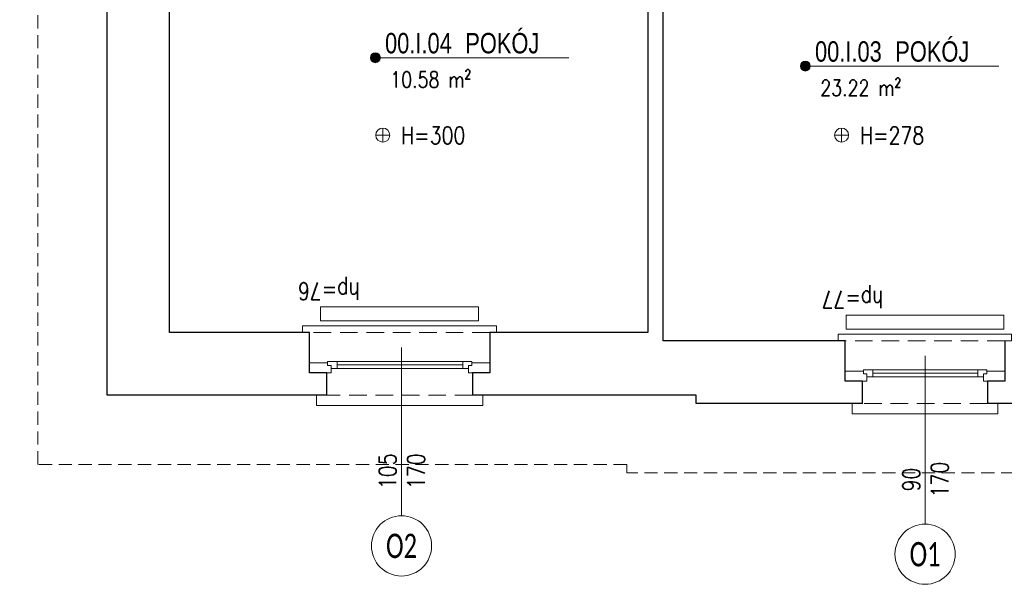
# Model space of a CAD drawing. Header units: millimetres. Extents: x 284606 to 628701, y -213781 to -93475.
# Tile 36 of 102: x 297529 to 298239, y -105046 to -104639. Entities that reach past the tile are written whole.
import ezdxf
from ezdxf.enums import TextEntityAlignment as Align

# ---------------------------------------------------------------- set-up
doc = ezdxf.new("R2010")
doc.units = ezdxf.units.MM
doc.linetypes.add('HIDDEN', pattern=[9.525, 6.35, -3.175])
doc.layers.get('0').update_dxf_attribs({"lineweight": 0})
for name, color, linetype, lineweight in [('!STR_Konstrukcja 0.20', 200, 'Continuous', 20), ('!STR_Konstrukcja 0.30', 64, 'Continuous', 30), ('!STR_Opisy 0.09', 8, 'Continuous', 9), ('!STR_Przerywana 0.09', 8, 'HIDDEN', 9), ('!STR_Stolarka okienna', 72, 'Continuous', 15), ('EKO Opisy 0.09', 8, 'Continuous', 9)]:
    doc.layers.add(name, color=color, linetype=linetype, lineweight=lineweight)
doc.styles.add('AB_Arial', font='NirmalaS.ttf')
doc.styles.add('EKO 1-10', font='romans.shx', dxfattribs={"width": 0.8, "height": 15})
doc.styles.add('EKO 1-5', font='romans.shx', dxfattribs={"width": 0.8, "height": 10})
doc.styles.add('EKO CM 1-50', font='calibri.ttf', dxfattribs={"width": 0.8, "height": 12.5})

# ---------------------------------------------------------------- blocks, each defined once
blk = doc.blocks.new('*U166')
at = {"layer": '!STR_Opisy 0.09', "linetype": 'Continuous'}
blk.add_line((0, -153.49), (0, -32.16), dxfattribs=at)
at = {"layer": '!STR_Opisy 0.09', "linetype": 'Continuous', "style": 'EKO 1-5', "width": 0.8}
blk.add_attdef('HP=', (30.1, 14.63), '', height=12.5, rotation=180, dxfattribs=at)
blk.add_attdef('SZER', text='', height=12.5, rotation=270, dxfattribs=at).set_placement((0, -121.38), align=Align.BOTTOM_CENTER)
at = {"layer": '!STR_Opisy 0.09', "ltscale": 0.7, "style": 'EKO 1-5', "width": 0.8}
blk.add_attdef('WYS', text='', height=12.5, rotation=270, dxfattribs=at).set_placement((-10.53, -121.38), align=Align.MIDDLE_CENTER)
blk = doc.blocks.new('*U134')
at = {"layer": '!STR_Konstrukcja 0.20', "linetype": 'Continuous', "lineweight": 15}
for points in [[(8.12, 45.81), (0.62, 45.81), (0.62, 53.31), (105.62, 53.31), (105.62, 45.81), (98.12, 45.81)], [(-4.38, 0.81), (-9.38, 0.81), (-9.38, -4.19), (115.62, -4.19), (115.62, 0.81), (110.62, 0.81)]]:
    blk.add_lwpolyline(points, dxfattribs=at)
at = {"layer": '!STR_Konstrukcja 0.30', "ltscale": 2}
for points in [[(-4.38, 0.81), (-4.38, 29.68), (8.12, 29.68), (8.12, 45.81)], [(98.12, 45.81), (98.12, 29.68), (110.62, 29.68), (110.62, 0.81)]]:
    blk.add_lwpolyline(points, dxfattribs=at)
at = {"layer": '!STR_Przerywana 0.09', "ltscale": 2}
for points in [[(8.12, 45.81), (98.12, 45.81)], [(-4.38, 0.81), (110.62, 0.81)]]:
    blk.add_lwpolyline(points, dxfattribs=at)
at = {"layer": '!STR_Stolarka okienna', "ltscale": 0.3}
for points in [[(-4.38, 22.64), (-4.38, 29.68), (11.02, 29.68), (11.02, 24.55), (8.52, 24.55), (8.52, 22.64), (-4.38, 22.64)], [(110.62, 22.64), (110.62, 29.68), (95.05, 29.68), (95.05, 24.55), (97.55, 24.55), (97.55, 22.64), (110.62, 22.64)], [(97.55, 21.56), (97.55, 24.55), (95.05, 24.55), (95.05, 26.7), (11.02, 26.7), (11.02, 24.55), (8.52, 24.55), (8.52, 21.56), (97.55, 21.56)], [(15.12, 26.7), (15.12, 21.56)], [(90.62, 24.13), (15.12, 24.13)], [(90.62, 21.56), (90.62, 26.7)]]:
    blk.add_lwpolyline(points, dxfattribs=at)
blk = doc.blocks.new('wysokosc2')
at = {"ltscale": 2}
for points in [[(-5.06, 0.04), (5.03, 0.04)], [(0, 5.1), (0, -5.1)]]:
    blk.add_lwpolyline(points, dxfattribs=at)
blk.add_circle((0, 0), 5.03, dxfattribs=at)
at = {"ltscale": 2, "style": 'EKO 1-5', "width": 0.8}
blk.add_attdef('WYS', (13.29, -6.01), '', height=12.5, dxfattribs=at)
blk = doc.blocks.new('*U459')
at = {"ltscale": 0.3}
blk.add_hatch(color=256, dxfattribs=at).paths.add_polyline_path([(-0.91, 50, 1), (6.82, 50, 1)])
at = {"ltscale": 1.5}
blk.add_line((17.59, 50), (154.57, 50), dxfattribs=at)
at = {"ltscale": 0.3}
blk.add_lwpolyline([(17.59, 50), (2.95, 50)], dxfattribs=at)
blk.add_circle((2.95, 50), 3.86, dxfattribs=at)
at = {"ltscale": 1.5, "width": 0.8}
for tag, p, height, style in [('NR_POM.', (10.51, 53.45), 16, 'AB_Arial'), ('NAZWA_POMIESZCZENIA', (66.91, 53.45), 16, 'AB_Arial'), ('POSADZKA', (9.08, 4), 12.5, 'EKO 1-5')]:
    blk.add_attdef(tag, p, '', height=height, rotation=0, dxfattribs=dict(at, style=style))
at = {"ltscale": 1.5, "style": 'EKO 1-5', "width": 0.8}
blk.add_attdef('POWIERZCHNIA', text='', height=12.5, rotation=0, dxfattribs=at).set_placement((78.06, 22.91), align=Align.BOTTOM_RIGHT)
blk = doc.blocks.new('KÓLKO')
at = {"layer": '!STR_Opisy 0.09'}
blk.add_circle((0, -15.51), 15.51, dxfattribs=at)
at = {"layer": '!STR_Opisy 0.09', "style": 'EKO 1-10', "width": 0.8}
blk.add_attdef('NR', text='', height=15, dxfattribs=at).set_placement((0, -15.51), align=Align.MIDDLE_CENTER)

msp = doc.modelspace()

# ---------------------------------------------------------------- linework, layer by layer
at = {"layer": '!STR_Konstrukcja 0.20', "color": 8, "linetype": 'Continuous', "lineweight": 15}
for points in [[(297867.86, -104864.69), (297872.86, -104864.69), (297872.86, -104859.69), (297732.86, -104859.69), (297732.86, -104864.69), (297737.86, -104864.69)], [(297855.36, -104909.69), (297862.86, -104909.69), (297862.86, -104917.19), (297742.86, -104917.19), (297742.86, -104909.69), (297750.36, -104909.69)]]:
    msp.add_lwpolyline(points, dxfattribs=at)
at = {"layer": '!STR_Konstrukcja 0.30', "color": 8, "ltscale": 1.5}
for points in [[(298124.27, -104870.69), (297992.89, -104870.69), (297992.89, -104367), (298026.89, -104367)], [(297750.36, -104909.69), (297591.89, -104909.69), (297591.89, -104481.5)], [(297737.86, -104864.69), (297636.89, -104864.69), (297636.89, -104558), (297830.89, -104558)], [(297920.89, -104558), (297981.89, -104558), (297981.89, -104864.69), (297867.86, -104864.69)], [(298136.77, -104915.69), (298016.64, -104915.69), (298016.64, -104909.69), (297855.36, -104909.69)], [(298295.77, -104915.69), (298226.77, -104915.69)]]:
    msp.add_lwpolyline(points, dxfattribs=at)
at = {"layer": '!STR_Konstrukcja 0.30', "color": 8, "ltscale": 2}
for points in [[(297750.36, -104909.69), (297750.36, -104893.56), (297737.86, -104893.56), (297737.86, -104864.69)], [(297867.86, -104864.69), (297867.86, -104893.56), (297855.36, -104893.56), (297855.36, -104909.69)]]:
    msp.add_lwpolyline(points, dxfattribs=at)
at = {"layer": '!STR_Przerywana 0.09', "color": 8, "ltscale": 1.5}
msp.add_lwpolyline([(297528.89, -103801.69), (298053.45, -103801.69), (298053.45, -103704.69), (299055.89, -103704.69), (299055.89, -103717.7), (299534.23, -103717.78), (299534.23, -104959.69), (299109.03, -104959.69), (299109.03, -104978.69), (298431.9, -104978.69), (298431.9, -104965.69), (297966.64, -104965.69), (297966.64, -104959.69), (297541.89, -104959.69), (297541.89, -104413.34), (297528.89, -104413.34)], close=True, dxfattribs=at)
at = {"layer": '!STR_Przerywana 0.09', "color": 8, "ltscale": 2}
for points in [[(297867.86, -104864.69), (297737.86, -104864.69)], [(297855.36, -104909.69), (297750.36, -104909.69)]]:
    msp.add_lwpolyline(points, dxfattribs=at)
at = {"layer": '!STR_Stolarka okienna', "color": 8, "ltscale": 0.3}
for points in [[(297737.86, -104886.52), (297737.86, -104893.56), (297753.43, -104893.56), (297753.43, -104888.43), (297750.93, -104888.43), (297750.93, -104886.52), (297737.86, -104886.52)], [(297750.93, -104885.45), (297750.93, -104888.43), (297753.43, -104888.43), (297753.43, -104890.58), (297852.46, -104890.58), (297852.46, -104888.43), (297854.96, -104888.43), (297854.96, -104885.45), (297750.93, -104885.45)], [(297757.86, -104885.45), (297757.86, -104890.58)], [(297848.36, -104890.58), (297848.36, -104885.45)], [(297867.86, -104886.52), (297867.86, -104893.56), (297852.46, -104893.56), (297852.46, -104888.43), (297854.96, -104888.43), (297854.96, -104886.52), (297867.86, -104886.52)], [(297757.86, -104888.01), (297848.36, -104888.01)]]:
    msp.add_lwpolyline(points, dxfattribs=at)
at = {"color": 8}
for points in [[(297859.77, -104846.1), (297859.77, -104856.1), (297745.95, -104856.1), (297745.95, -104846.1)], [(298238.69, -104852.1), (298238.69, -104862.1), (298124.86, -104862.1), (298124.86, -104852.1)]]:
    msp.add_lwpolyline(points, close=True, dxfattribs=at)

# ---------------------------------------------------------------- block references
at = {"layer": '!STR_Konstrukcja 0.30', "color": 8, "ltscale": 1.5}
ref = msp.add_blockref('*U166', (297804.27, -104843.25), dxfattribs=dict(at, xscale=-1))
ref.add_attrib('SZER', '105', dxfattribs={"layer": '!STR_Opisy 0.09', "linetype": 'Continuous', "height": 12.5, "rotation": 90, "style": 'EKO 1-5', "width": 0.8}).set_placement((297804.27, -104964.62), align=Align.BOTTOM_CENTER)
ref.add_attrib('WYS', '170', dxfattribs={"layer": '!STR_Opisy 0.09', "ltscale": 0.7, "height": 12.5, "rotation": 90, "style": 'EKO 1-5', "width": 0.8}).set_placement((297814.8, -104964.62), align=Align.MIDDLE_CENTER)
ref.add_attrib('HP=', 'hp=76', (297774.17, -104828.61), dxfattribs={"layer": '!STR_Opisy 0.09', "linetype": 'Continuous', "height": 12.5, "rotation": 180, "style": 'EKO 1-5', "width": 0.8})
ref = msp.add_blockref('*U166', (298181.86, -104849.25), dxfattribs=dict(at, xscale=-1))
ref.add_attrib('SZER', '90', dxfattribs={"layer": '!STR_Opisy 0.09', "linetype": 'Continuous', "height": 12.5, "rotation": 90, "style": 'EKO 1-5', "width": 0.8}).set_placement((298181.86, -104970.62), align=Align.BOTTOM_CENTER)
ref.add_attrib('WYS', '170', dxfattribs={"layer": '!STR_Opisy 0.09', "ltscale": 0.7, "height": 12.5, "rotation": 90, "style": 'EKO 1-5', "width": 0.8}).set_placement((298192.38, -104970.62), align=Align.MIDDLE_CENTER)
ref.add_attrib('HP=', 'hp=77', (298151.76, -104834.61), dxfattribs={"layer": '!STR_Opisy 0.09', "linetype": 'Continuous', "height": 12.5, "rotation": 180, "style": 'EKO 1-5', "width": 0.8})
at = {"layer": '!STR_Konstrukcja 0.30', "color": 8, "ltscale": 1.5, "rotation": 180}
msp.add_blockref('*U134', (298234.89, -104869.88), dxfattribs=at)
at = {"layer": '!STR_Opisy 0.09', "color": 8}
ref = msp.add_blockref('*U459', (297782.72, -104712.46), dxfattribs=dict(at, xscale=0.9199999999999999, yscale=0.9199999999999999, zscale=0.9199999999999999))
ref.add_attrib('NAZWA_POM', 'POKÓJ', (297850.26, -104663.29), dxfattribs={"layer": '0', "ltscale": 1.5, "height": 14.72, "rotation": 0, "style": 'AB_Arial', "width": 0.8})
ref.add_attrib('NUMER_POM', '00.I.04', (297792.39, -104663.29), dxfattribs={"layer": '0', "ltscale": 1.5, "height": 14.72, "rotation": 0, "style": 'AB_Arial', "width": 0.8})
ref.add_attrib('R-SURF', '10.58 m²', dxfattribs={"layer": '0', "ltscale": 1.5, "height": 11.5, "rotation": 0, "style": 'EKO 1-5', "width": 0.8}).set_placement((297854.53, -104691.39), align=Align.BOTTOM_RIGHT)
ref = msp.add_blockref('*U459', (298092.8, -104718.46), dxfattribs=dict(at, xscale=0.9199999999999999, yscale=0.9199999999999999, zscale=0.9199999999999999))
ref.add_attrib('NAZWA_POM', 'POKÓJ', (298160.34, -104669.29), dxfattribs={"layer": '0', "ltscale": 1.5, "height": 14.72, "rotation": 0, "style": 'AB_Arial', "width": 0.8})
ref.add_attrib('NUMER_POM', '00.I.03', (298102.47, -104669.29), dxfattribs={"layer": '0', "ltscale": 1.5, "height": 14.72, "rotation": 0, "style": 'AB_Arial', "width": 0.8})
ref.add_attrib('R-SURF', '23.22 m²', dxfattribs={"layer": '0', "ltscale": 1.5, "height": 11.5, "rotation": 0, "style": 'EKO 1-5', "width": 0.8}).set_placement((298164.61, -104697.39), align=Align.BOTTOM_RIGHT)
ref = msp.add_blockref('wysokosc2', (297790.72, -104722.21), dxfattribs=dict(at, xscale=-1, rotation=180))
ref.add_attrib('WYS', 'H=300', (297804.01, -104728.7), dxfattribs={"layer": '0', "ltscale": 2, "height": 12.5, "style": 'EKO 1-5', "width": 0.8})
ref = msp.add_blockref('wysokosc2', (298121.65, -104722.21), dxfattribs=dict(at, xscale=-1, rotation=180))
ref.add_attrib('WYS', 'H=278', (298134.94, -104728.7), dxfattribs={"layer": '0', "ltscale": 2, "height": 12.5, "style": 'EKO 1-5', "width": 0.8})
at = {"layer": 'EKO Opisy 0.09', "color": 8}
ref = msp.add_blockref('KÓLKO', (297804.27, -104996.74), dxfattribs=dict(at, xscale=1.4, yscale=1.4, zscale=1.4))
ref.add_attrib('NR', 'O2', dxfattribs={"height": 17.5, "style": 'EKO CM 1-50', "width": 0.7}).set_placement((297804.27, -105018.45), align=Align.MIDDLE_CENTER)
ref = msp.add_blockref('KÓLKO', (298181.86, -105002.74), dxfattribs=dict(at, xscale=1.4, yscale=1.4, zscale=1.4))
ref.add_attrib('NR', 'O1', dxfattribs={"height": 17.5, "style": 'EKO CM 1-50', "width": 0.7}).set_placement((298181.86, -105024.45), align=Align.MIDDLE_CENTER)

doc.saveas('drawing.dxf')
